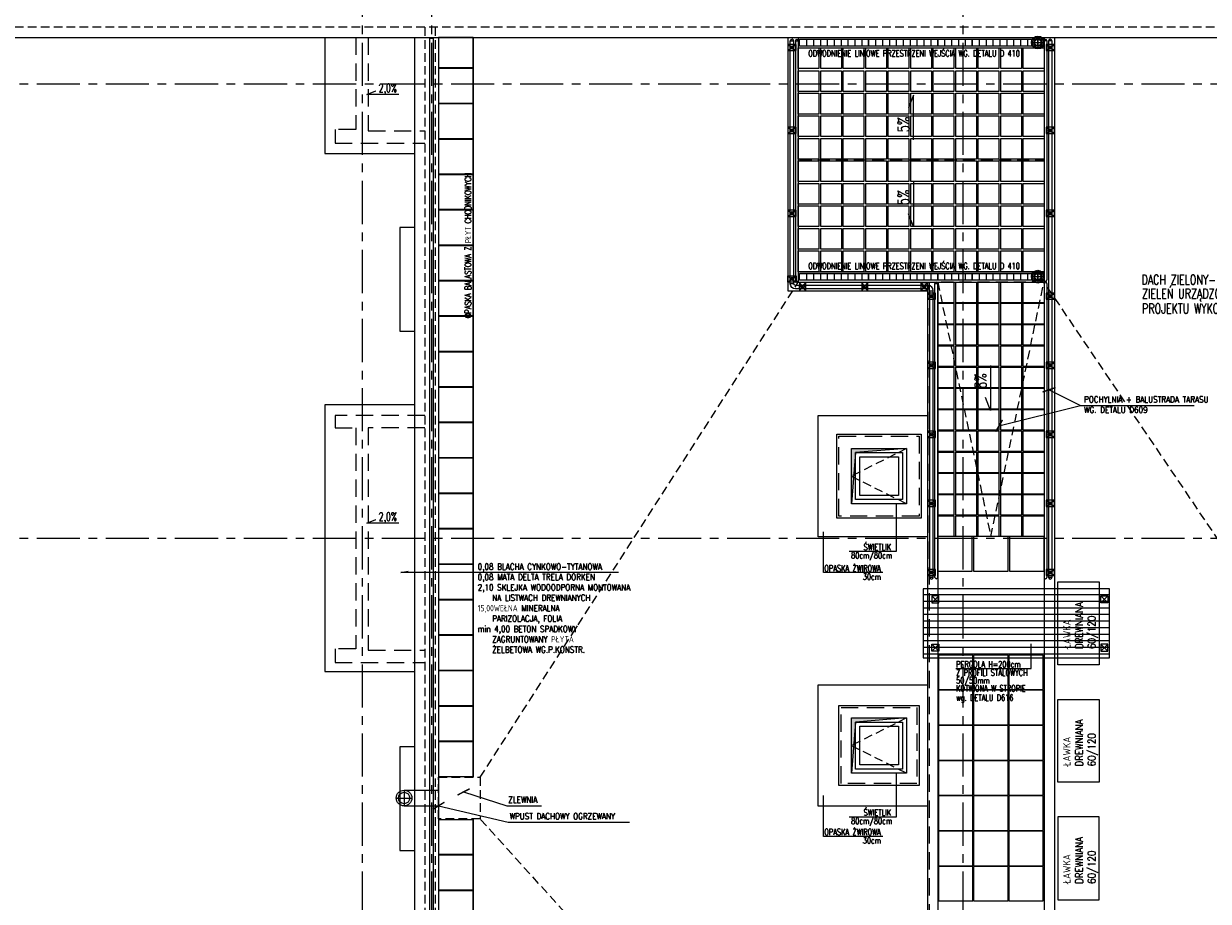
# Model space of a CAD drawing. Extents: x 41755 to 123924, y -112333 to 86187.
# Tile 42 of 256: x 109090 to 110806, y -98521 to -97251. Entities that reach past the tile are written whole.
import ezdxf
from ezdxf.enums import TextEntityAlignment as Align

# ---------------------------------------------------------------- set-up
doc = ezdxf.new("R2010")
doc.units = 0
doc.header["$LTSCALE"] = 50
doc.linetypes.add('CENTER', pattern=[2, 1.25, -0.25, 0.25, -0.25])
doc.linetypes.add('DASHED', pattern=[0.75, 0.5, -0.25])
doc.layers.get('0').update_dxf_attribs({"color": 101, "linetype": 'CONTINUOUS'})
for name, color, linetype in [('Ele-balustrada', 8, 'CONTINUOUS'), ('Ins-kan', 54, 'CONTINUOUS'), ('Ins-wod', 4, 'CONTINUOUS'), ('Okn---okna', 5, 'CONTINUOUS'), ('Opis-spadki', 61, 'CONTINUOUS'), ('Os-osie glowne', 1, 'CENTER'), ('Pos-ceramika', 14, 'CONTINUOUS'), ('Pzt-chodniki-hatch', 252, 'CONTINUOUS'), ('Sc-metal', 141, 'CONTINUOUS'), ('Sch-opis', 51, 'CONTINUOUS'), ('W-idok', 8, 'CONTINUOUS'), ('W-idok pod', 5, 'DASHED'), ('W-izol-w', 144, 'CONTINUOUS'), ('W-otwor-strop', 1, 'CONTINUOUS'), ('W-widok-spadki', 61, 'CONTINUOUS'), ('Wyp-meble', 155, 'CONTINUOUS')]:
    doc.layers.add(name, color=color, linetype=linetype)
doc.styles.add('ROMANS', font='romans', dxfattribs={"width": 0.85})
doc.dimstyles.new('CHMIELNA', dxfattribs={"dimscale": 3.5, "dimtxt": 4, "dimasz": 1.5, "dimexe": 3, "dimexo": 0, "dimgap": 1, "dimtad": 1, "dimdec": 1, "dimrnd": 0.5, "dimzin": 12, "dimdsep": 46, "dimtxsty": 'ROMANS', "dimblk": 'DIMTICK', "dimcen": 0.09, "dimse1": 1, "dimse2": 1, "dimclrd": 143, "dimclrt": 53, "dimadec": 0, "dimazin": 0, "dimtfac": 1, "dimtdec": 1, "dimtix": 1, "dimtmove": 2, "dimatfit": 2, "dimldrblk": 'ARCHTICK', "dimfxl": 0, "dimtolj": 1, "dimtzin": 0, "dimarcsym": 0})

# ---------------------------------------------------------------- blocks, each defined once
blk = doc.blocks.new('DIMTICK')
for p, q in [((-1, 0), (1, 0)), ((0, 1), (0, -1))]:
    blk.add_line(p, q)
at = {"const_width": 0.141}
blk.add_lwpolyline([(0.71, 0.71), (-0.71, -0.71)], dxfattribs=at)
blk = doc.blocks.new('SPADKI')
at = {"ltscale": 25}
blk.add_lwpolyline([(0, 0), (0, -70), (-8, -50), (-8, -50)], dxfattribs=at)
at = {"ltscale": 25, "style": 'ROMANS', "width": 0.7}
blk.add_attdef('SP%', text='', height=18, rotation=90, dxfattribs=at).set_placement((-4.9, -24), align=Align.CENTER)
blk = doc.blocks.new('_sfkhmgkjm')
for points in [[(-3.5, 0), (-3.5, -0.5)], [(-3.5, 0), (3.5, 0), (3.5, 0)], [(3.5, 0), (3.5, -0.5)]]:
    blk.add_lwpolyline(points)
blk.add_lwpolyline([(3.5, -0.5, -0.284735), (-3.5, -0.5, -7)], format="xyb")
blk = doc.blocks.new('odwodnienie-liniowe2_mb')
at = {"ltscale": 25}
for p, q in [((0, 7.5), (100, 7.5)), ((10, 5), (10, -5)), ((20, 5), (20, -5)), ((30, 5), (30, -5)), ((40, 5), (40, -5)), ((50, 5), (50, -5)), ((60, 5), (60, -5)), ((70, 5), (70, -5)), ((80, 5), (80, -5)), ((90, 5), (90, -5)), ((0, -7.5), (100, -7.5))]:
    blk.add_line(p, q, dxfattribs=at)
blk.add_lwpolyline([(0, 5), (100, 5), (100, -5), (0, -5)], close=True, dxfattribs=at)
blk = doc.blocks.new('_kdjkgjksjhgkfhh')
for p, q in [((-11.2, 0), (11.2, 0)), ((0, 11.2), (0, -11.2))]:
    blk.add_line(p, q)
for radius in [11.3, 8.25]:
    blk.add_circle((0, 0), radius)
blk = doc.blocks.new('_VKJXKDFJKJFHKJGFJHKVCJKHGHJ')
at = {"layer": 'Ins-wod'}
for p, q in [((-7.9, 0), (7.9, 0)), ((0, 7.9), (0, -7.9)), ((0, -5.9), (0, 6)), ((0, 6), (0, -5.9))]:
    blk.add_line(p, q, dxfattribs=at)
for radius in [9.24, 8.12, 5.95, 5.25, 4.55]:
    blk.add_circle((0, 0), radius, dxfattribs=at)

msp = doc.modelspace()

# ---------------------------------------------------------------- hatches: boundary and pattern name
at = {"layer": 'W-idok'}
h = msp.add_hatch(dxfattribs=at)
h.set_pattern_fill('ANSI31', color=256, scale=3, angle=135, style=0)
h.set_pattern_definition([(180, (54723.419, 1192.236), (-4e-15, -9.525), [])])
h.paths.add_polyline_path([(110402.966, -98119.066), (110392.966, -98119.066), (110392.966, -98169.066), (110402.966, -98169.066)])
h.paths.add_polyline_path([(110402.966, -98069.066), (110392.966, -98069.066), (110392.966, -98119.066), (110402.966, -98119.066)])
h.paths.add_polyline_path([(110417.966, -98069.066), (110402.966, -98069.066), (110402.966, -98119.066), (110417.966, -98119.066)])
h.paths.add_polyline_path([(110417.966, -98119.066), (110402.966, -98119.066), (110402.966, -98169.066), (110417.966, -98169.066)])
h.paths.add_polyline_path([(110450.966, -98119.066), (110417.966, -98119.066), (110417.966, -98169.066), (110450.966, -98169.066)])
h.paths.add_polyline_path([(110450.966, -98069.066), (110417.966, -98069.066), (110417.966, -98119.066), (110450.966, -98119.066)])
h.paths.add_polyline_path([(110567.966, -98069.066), (110450.966, -98069.066), (110450.966, -98119.066), (110567.966, -98119.066)])
h.paths.add_polyline_path([(110567.966, -98119.066), (110450.966, -98119.066), (110450.966, -98169.066), (110567.966, -98169.066)])
h.paths.add_polyline_path([(110582.966, -98119.066), (110567.966, -98119.066), (110567.966, -98169.066), (110582.966, -98169.066)])
h.paths.add_polyline_path([(110582.966, -98069.066), (110567.966, -98069.066), (110567.966, -98119.066), (110582.966, -98119.066)])
h.paths.add_polyline_path([(110592.966, -98069.066), (110582.966, -98069.066), (110582.966, -98119.066), (110592.966, -98119.066)])
h.paths.add_polyline_path([(110592.966, -98119.066), (110582.966, -98119.066), (110582.966, -98169.066), (110592.966, -98169.066)])
h.paths.add_polyline_path([(110652.966, -98069.066), (110592.966, -98069.066), (110592.966, -98119.066), (110652.966, -98119.066)])
h.paths.add_polyline_path([(110652.966, -98119.066), (110592.966, -98119.066), (110592.966, -98169.066), (110652.966, -98169.066)])
h.paths.add_polyline_path([(110662.966, -98119.066), (110652.966, -98119.066), (110652.966, -98169.066), (110662.966, -98169.066)])
h.paths.add_polyline_path([(110662.966, -98069.066), (110652.966, -98069.066), (110652.966, -98119.066), (110662.966, -98119.066)])
h.paths.add_polyline_path([(110597.886, -98158.676), (110597.886, -98079.836), (110655.743, -98079.836), (110655.743, -98158.676)], flags=9)
at = {"layer": 'W-otwor-strop', "linetype": 'Continuous', "ltscale": 0.5}
h = msp.add_hatch(color=256, dxfattribs=at)
h.paths.add_polyline_path([(110295.466, -97871.824), (110369.466, -97865.824), (110289.466, -97865.824), (110289.466, -97889.487), (110293.554, -97895.399)])
h.paths.add_polyline_path([(110293.554, -97895.399), (110289.466, -97889.487), (110289.466, -97945.824)])
msp.add_hatch(color=256, dxfattribs=at).paths.add_polyline_path([(110294.966, -98261.824), (110368.966, -98255.824), (110288.966, -98255.824), (110288.966, -98335.824)])

# ---------------------------------------------------------------- linework, layer by layer
at = {"layer": 'Ele-balustrada'}
for p, q in [((110200.466, -97275.824), (110205.466, -97275.824)), ((110207.966, -97275.824), (110211.966, -97275.824)), ((110571.966, -97275.824), (110567.966, -97275.824)), ((110579.466, -97275.824), (110574.466, -97275.824)), ((110196.966, -97289.824), (110208.966, -97280.824)), ((110196.966, -97280.824), (110208.966, -97289.824)), ((110196.966, -97289.824), (110208.966, -97280.824)), ((110196.966, -97280.824), (110208.966, -97289.824)), ((110570.966, -97289.824), (110582.966, -97280.824)), ((110570.966, -97280.824), (110582.966, -97289.824)), ((110196.966, -97409.824), (110208.966, -97400.824)), ((110196.966, -97400.824), (110208.966, -97409.824)), ((110196.966, -97409.824), (110208.966, -97400.824)), ((110196.966, -97400.824), (110208.966, -97409.824)), ((110570.966, -97409.824), (110582.966, -97400.824)), ((110570.966, -97400.824), (110582.966, -97409.824)), ((110570.966, -97409.824), (110582.966, -97400.824)), ((110570.966, -97400.824), (110582.966, -97409.824)), ((110196.966, -97529.824), (110208.966, -97520.824)), ((110196.966, -97520.824), (110208.966, -97529.824)), ((110196.966, -97529.824), (110208.966, -97520.824)), ((110196.966, -97520.824), (110208.966, -97529.824)), ((110570.966, -97529.824), (110582.966, -97520.824)), ((110570.966, -97520.824), (110582.966, -97529.824)), ((110570.966, -97529.824), (110582.966, -97520.824)), ((110570.966, -97520.824), (110582.966, -97529.824)), ((110196.966, -97615.824), (110208.966, -97624.824)), ((110196.966, -97624.824), (110208.966, -97615.824)), ((110205.466, -97627.324), (110200.466, -97627.324)), ((110213.466, -97629.824), (110213.466, -97634.824)), ((110222.966, -97637.324), (110213.966, -97625.324)), ((110213.966, -97637.324), (110222.966, -97625.324)), ((110312.966, -97637.324), (110303.966, -97625.324)), ((110303.966, -97637.324), (110312.966, -97625.324)), ((110389.967, -97637.324), (110398.967, -97625.324)), ((110398.967, -97637.324), (110389.967, -97625.324)), ((110399.966, -97634.824), (110399.966, -97629.824)), ((110402.466, -97637.324), (110407.466, -97637.324)), ((110409.966, -97626.847), (110413.966, -97626.847)), ((110398.967, -97649.824), (110410.967, -97640.824)), ((110398.967, -97640.824), (110410.967, -97649.824)), ((110570.966, -97649.824), (110582.966, -97640.824)), ((110570.966, -97640.824), (110582.966, -97649.824)), ((110398.967, -97749.824), (110410.967, -97740.824)), ((110398.967, -97740.824), (110410.967, -97749.824)), ((110570.966, -97749.824), (110582.966, -97740.824)), ((110570.966, -97740.824), (110582.966, -97749.824)), ((110398.967, -97849.824), (110410.967, -97840.824)), ((110398.967, -97840.824), (110410.967, -97849.824)), ((110570.966, -97849.824), (110582.966, -97840.824)), ((110570.966, -97840.824), (110582.966, -97849.824)), ((110398.967, -97949.824), (110410.967, -97940.824)), ((110398.967, -97940.824), (110410.967, -97949.824)), ((110570.966, -97949.824), (110582.966, -97940.824)), ((110570.966, -97940.824), (110582.966, -97949.824)), ((110398.967, -98049.824), (110410.967, -98040.824)), ((110398.967, -98040.824), (110410.967, -98049.824)), ((110570.966, -98049.824), (110582.966, -98040.824)), ((110570.966, -98040.824), (110582.966, -98049.824)), ((110407.466, -98052.324), (110402.466, -98052.324)), ((110579.466, -98052.324), (110574.466, -98052.324))]:
    msp.add_line(p, q, dxfattribs=at)
for points in [[(109678.466, -99941.816), (109678.466, -97271.832)], [(109683.466, -99941.816), (109683.466, -97271.832)], [(110207.966, -97275.824), (110207.966, -97622.824)], [(110211.966, -97275.824), (110211.966, -97622.824)], [(110567.966, -97275.824), (110567.966, -97621.824)], [(110571.966, -97275.824), (110571.966, -97621.824)], [(110574.466, -97275.824), (110574.466, -98052.324)], [(110579.466, -97275.824), (110579.466, -98052.324)], [(110409.966, -98052.347), (110409.966, -97626.847)], [(110413.966, -98052.347), (110413.966, -97626.847)], [(110567.966, -97626.824), (110567.966, -98052.324)], [(110571.966, -97626.824), (110571.966, -98052.324)]]:
    msp.add_lwpolyline(points, dxfattribs=at)
for points in [[(110402.466, -98052.324), (110402.466, -97637.324, 0.41421356), (110399.966, -97634.824), (110207.966, -97634.824, -0.41421356), (110200.466, -97627.324), (110200.466, -97275.824)], [(110407.466, -98052.324), (110407.466, -97637.324, 0.41421356), (110399.966, -97629.824), (110207.966, -97629.824, -0.41421356), (110205.466, -97627.324), (110205.466, -97275.824)]]:
    msp.add_lwpolyline(points, format="xyb", dxfattribs=at)
for points in [[(110196.966, -97289.824), (110208.966, -97289.824), (110208.966, -97280.824), (110196.966, -97280.824)], [(110196.966, -97289.824), (110208.966, -97289.824), (110208.966, -97280.824), (110196.966, -97280.824)], [(110570.966, -97289.824), (110582.966, -97289.824), (110582.966, -97280.824), (110570.966, -97280.824)], [(110196.966, -97409.824), (110208.966, -97409.824), (110208.966, -97400.824), (110196.966, -97400.824)], [(110196.966, -97409.824), (110208.966, -97409.824), (110208.966, -97400.824), (110196.966, -97400.824)], [(110570.966, -97409.824), (110582.966, -97409.824), (110582.966, -97400.824), (110570.966, -97400.824)], [(110570.966, -97409.824), (110582.966, -97409.824), (110582.966, -97400.824), (110570.966, -97400.824)], [(110196.966, -97529.824), (110208.966, -97529.824), (110208.966, -97520.824), (110196.966, -97520.824)], [(110196.966, -97529.824), (110208.966, -97529.824), (110208.966, -97520.824), (110196.966, -97520.824)], [(110570.966, -97529.824), (110582.966, -97529.824), (110582.966, -97520.824), (110570.966, -97520.824)], [(110570.966, -97529.824), (110582.966, -97529.824), (110582.966, -97520.824), (110570.966, -97520.824)], [(110196.966, -97615.824), (110208.966, -97615.824), (110208.966, -97624.824), (110196.966, -97624.824)], [(110222.966, -97637.324), (110222.966, -97625.324), (110213.966, -97625.324), (110213.966, -97637.324)], [(110312.966, -97637.324), (110312.966, -97625.324), (110303.966, -97625.324), (110303.966, -97637.324)], [(110389.967, -97637.324), (110389.967, -97625.324), (110398.967, -97625.324), (110398.967, -97637.324)], [(110398.967, -97649.824), (110410.967, -97649.824), (110410.967, -97640.824), (110398.967, -97640.824)], [(110570.966, -97649.824), (110582.966, -97649.824), (110582.966, -97640.824), (110570.966, -97640.824)], [(110398.967, -97749.824), (110410.967, -97749.824), (110410.967, -97740.824), (110398.967, -97740.824)], [(110570.966, -97749.824), (110582.966, -97749.824), (110582.966, -97740.824), (110570.966, -97740.824)], [(110398.967, -97849.824), (110410.967, -97849.824), (110410.967, -97840.824), (110398.967, -97840.824)], [(110570.966, -97849.824), (110582.966, -97849.824), (110582.966, -97840.824), (110570.966, -97840.824)], [(110398.967, -97949.824), (110410.967, -97949.824), (110410.967, -97940.824), (110398.967, -97940.824)], [(110570.966, -97949.824), (110582.966, -97949.824), (110582.966, -97940.824), (110570.966, -97940.824)], [(110398.967, -98049.824), (110410.967, -98049.824), (110410.967, -98040.824), (110398.967, -98040.824)], [(110570.966, -98049.824), (110582.966, -98049.824), (110582.966, -98040.824), (110570.966, -98040.824)]]:
    msp.add_lwpolyline(points, close=True, dxfattribs=at)
for centre in [(110202.966, -97285.324), (110202.966, -97285.324), (110576.966, -97285.324), (110202.966, -97405.324), (110202.966, -97405.324), (110576.966, -97405.324), (110576.966, -97405.324), (110202.966, -97525.324), (110202.966, -97525.324), (110576.966, -97525.324), (110576.966, -97525.324), (110202.966, -97620.324), (110218.466, -97631.324), (110308.466, -97631.324), (110394.467, -97631.324), (110404.967, -97645.324), (110576.966, -97645.324), (110404.967, -97745.324), (110576.966, -97745.324), (110404.967, -97845.324), (110576.966, -97845.324), (110404.967, -97945.324), (110576.966, -97945.324), (110404.967, -98045.324), (110576.966, -98045.324)]:
    msp.add_circle(centre, 2.5, dxfattribs=at)
for centre, radius, start, end in [((110202.966, -97275.824), 2.5, 0, 180), ((110209.966, -97275.824), 2, 0, 180), ((110569.966, -97275.824), 2, 0, 180), ((110576.966, -97275.824), 2.5, 0, 180), ((110209.966, -97622.824), 2, 180, 0), ((110569.966, -97621.824), 2, 180, 0), ((110411.966, -97626.847), 2, 0, 180), ((110569.966, -97626.824), 2, 0, 180), ((110404.966, -98052.324), 2.5, 180, 0), ((110411.966, -98052.347), 2, 180, 0), ((110569.966, -98052.324), 2, 180, 0), ((110576.966, -98052.324), 2.5, 180, 0)]:
    msp.add_arc(centre, radius, start, end, dxfattribs=at)
at = {"layer": 'Okn---okna'}
for points in [[(110288.966, -97865.824), (110368.966, -97865.824), (110368.966, -97945.824), (110288.966, -97945.824)], [(110294.966, -97871.824), (110362.966, -97871.824), (110362.966, -97939.824), (110294.966, -97939.824)], [(110300.966, -97877.824), (110356.966, -97877.824), (110356.966, -97933.824), (110300.966, -97933.824)], [(110288.966, -98255.824), (110368.966, -98255.824), (110368.966, -98335.824), (110288.966, -98335.824)], [(110294.966, -98261.824), (110362.966, -98261.824), (110362.966, -98329.824), (110294.966, -98329.824)], [(110300.966, -98267.824), (110356.966, -98267.824), (110356.966, -98323.824), (110300.966, -98323.824)]]:
    msp.add_lwpolyline(points, close=True, dxfattribs=at)
at = {"layer": 'Okn---okna', "linetype": 'DASHED', "ltscale": 0.5}
for points in [[(110368.966, -97865.824), (110288.966, -97905.824), (110368.966, -97945.824)], [(110368.966, -98255.824), (110288.966, -98295.824), (110368.966, -98335.824)]]:
    msp.add_lwpolyline(points, dxfattribs=at)
at = {"layer": 'Os-osie glowne'}
for points in [[(109580.966, -102040.824), (109580.966, -96063.824)], [(109680.966, -102040.824), (109680.966, -96063.824)], [(110450.966, -102040.824), (110450.966, -96063.824)], [(99508.966, -97337.824), (111775.966, -97337.824)], [(99508.966, -97995.824), (111775.966, -97995.824)]]:
    msp.add_lwpolyline(points, dxfattribs=at)
at = {"layer": 'Pos-ceramika'}
for points in [[(110211.966, -97285.824), (110241.966, -97285.824), (110241.966, -97315.824), (110211.966, -97315.824)], [(110244.566, -97285.824), (110274.566, -97285.824), (110274.566, -97315.824), (110244.566, -97315.824)], [(110277.166, -97285.824), (110307.166, -97285.824), (110307.166, -97315.824), (110277.166, -97315.824)], [(110309.766, -97285.824), (110339.766, -97285.824), (110339.766, -97315.824), (110309.766, -97315.824)], [(110342.366, -97285.824), (110372.366, -97285.824), (110372.366, -97315.824), (110342.366, -97315.824)], [(110374.966, -97285.824), (110404.966, -97285.824), (110404.966, -97315.824), (110374.966, -97315.824)], [(110407.566, -97285.824), (110437.566, -97285.824), (110437.566, -97315.824), (110407.566, -97315.824)], [(110440.166, -97285.824), (110470.166, -97285.824), (110470.166, -97315.824), (110440.166, -97315.824)], [(110472.766, -97285.824), (110502.766, -97285.824), (110502.766, -97315.824), (110472.766, -97315.824)], [(110505.366, -97285.824), (110535.366, -97285.824), (110535.366, -97315.824), (110505.366, -97315.824)], [(110537.966, -97285.824), (110567.966, -97285.824), (110567.966, -97315.824), (110537.966, -97315.824)], [(110211.966, -97319.024), (110241.966, -97319.024), (110241.966, -97349.024), (110211.966, -97349.024)], [(110244.566, -97319.024), (110274.566, -97319.024), (110274.566, -97349.024), (110244.566, -97349.024)], [(110277.166, -97319.024), (110307.166, -97319.024), (110307.166, -97349.024), (110277.166, -97349.024)], [(110309.766, -97319.024), (110339.766, -97319.024), (110339.766, -97349.024), (110309.766, -97349.024)], [(110342.366, -97319.024), (110372.366, -97319.024), (110372.366, -97349.024), (110342.366, -97349.024)], [(110374.966, -97319.024), (110404.966, -97319.024), (110404.966, -97349.024), (110374.966, -97349.024)], [(110407.566, -97319.024), (110437.566, -97319.024), (110437.566, -97349.024), (110407.566, -97349.024)], [(110440.166, -97319.024), (110470.166, -97319.024), (110470.166, -97349.024), (110440.166, -97349.024)], [(110472.766, -97319.024), (110502.766, -97319.024), (110502.766, -97349.024), (110472.766, -97349.024)], [(110505.366, -97319.024), (110535.366, -97319.024), (110535.366, -97349.024), (110505.366, -97349.024)], [(110537.966, -97319.024), (110567.966, -97319.024), (110567.966, -97349.024), (110537.966, -97349.024)], [(110211.966, -97351.624), (110241.966, -97351.624), (110241.966, -97381.624), (110211.966, -97381.624)], [(110244.566, -97351.624), (110274.566, -97351.624), (110274.566, -97381.624), (110244.566, -97381.624)], [(110277.166, -97351.624), (110307.166, -97351.624), (110307.166, -97381.624), (110277.166, -97381.624)], [(110309.766, -97351.624), (110339.766, -97351.624), (110339.766, -97381.624), (110309.766, -97381.624)], [(110342.366, -97351.624), (110372.366, -97351.624), (110372.366, -97381.624), (110342.366, -97381.624)], [(110374.966, -97351.624), (110404.966, -97351.624), (110404.966, -97381.624), (110374.966, -97381.624)], [(110407.566, -97351.624), (110437.566, -97351.624), (110437.566, -97381.624), (110407.566, -97381.624)], [(110440.166, -97351.624), (110470.166, -97351.624), (110470.166, -97381.624), (110440.166, -97381.624)], [(110472.766, -97351.624), (110502.766, -97351.624), (110502.766, -97381.624), (110472.766, -97381.624)], [(110505.366, -97351.624), (110535.366, -97351.624), (110535.366, -97381.624), (110505.366, -97381.624)], [(110537.966, -97351.624), (110567.966, -97351.624), (110567.966, -97381.624), (110537.966, -97381.624)], [(110211.966, -97384.224), (110241.966, -97384.224), (110241.966, -97414.224), (110211.966, -97414.224)], [(110244.566, -97384.224), (110274.566, -97384.224), (110274.566, -97414.224), (110244.566, -97414.224)], [(110277.166, -97384.224), (110307.166, -97384.224), (110307.166, -97414.224), (110277.166, -97414.224)], [(110309.766, -97384.224), (110339.766, -97384.224), (110339.766, -97414.224), (110309.766, -97414.224)], [(110342.366, -97384.224), (110372.366, -97384.224), (110372.366, -97414.224), (110342.366, -97414.224)], [(110374.966, -97384.224), (110404.966, -97384.224), (110404.966, -97414.224), (110374.966, -97414.224)], [(110407.566, -97384.224), (110437.566, -97384.224), (110437.566, -97414.224), (110407.566, -97414.224)], [(110440.166, -97384.224), (110470.166, -97384.224), (110470.166, -97414.224), (110440.166, -97414.224)], [(110472.766, -97384.224), (110502.766, -97384.224), (110502.766, -97414.224), (110472.766, -97414.224)], [(110505.366, -97384.224), (110535.366, -97384.224), (110535.366, -97414.224), (110505.366, -97414.224)], [(110537.966, -97384.224), (110567.966, -97384.224), (110567.966, -97414.224), (110537.966, -97414.224)], [(110211.966, -97416.824), (110241.966, -97416.824), (110241.966, -97446.824), (110211.966, -97446.824)], [(110244.566, -97416.824), (110274.566, -97416.824), (110274.566, -97446.824), (110244.566, -97446.824)], [(110277.166, -97416.824), (110307.166, -97416.824), (110307.166, -97446.824), (110277.166, -97446.824)], [(110309.766, -97416.824), (110339.766, -97416.824), (110339.766, -97446.824), (110309.766, -97446.824)], [(110342.366, -97416.824), (110372.366, -97416.824), (110372.366, -97446.824), (110342.366, -97446.824)], [(110374.966, -97416.824), (110404.966, -97416.824), (110404.966, -97446.824), (110374.966, -97446.824)], [(110407.566, -97416.824), (110437.566, -97416.824), (110437.566, -97446.824), (110407.566, -97446.824)], [(110440.166, -97416.824), (110470.166, -97416.824), (110470.166, -97446.824), (110440.166, -97446.824)], [(110472.766, -97416.824), (110502.766, -97416.824), (110502.766, -97446.824), (110472.766, -97446.824)], [(110505.366, -97416.824), (110535.366, -97416.824), (110535.366, -97446.824), (110505.366, -97446.824)], [(110537.966, -97416.824), (110567.966, -97416.824), (110567.966, -97446.824), (110537.966, -97446.824)], [(110211.966, -97449.424), (110241.966, -97449.424), (110241.966, -97479.424), (110211.966, -97479.424)], [(110244.566, -97449.424), (110274.566, -97449.424), (110274.566, -97479.424), (110244.566, -97479.424)], [(110277.166, -97449.424), (110307.166, -97449.424), (110307.166, -97479.424), (110277.166, -97479.424)], [(110309.766, -97449.424), (110339.766, -97449.424), (110339.766, -97479.424), (110309.766, -97479.424)], [(110342.366, -97449.424), (110372.366, -97449.424), (110372.366, -97479.424), (110342.366, -97479.424)], [(110374.966, -97449.424), (110404.966, -97449.424), (110404.966, -97479.424), (110374.966, -97479.424)], [(110407.566, -97449.424), (110437.566, -97449.424), (110437.566, -97479.424), (110407.566, -97479.424)], [(110440.166, -97449.424), (110470.166, -97449.424), (110470.166, -97479.424), (110440.166, -97479.424)], [(110472.766, -97449.424), (110502.766, -97449.424), (110502.766, -97479.424), (110472.766, -97479.424)], [(110505.366, -97449.424), (110535.366, -97449.424), (110535.366, -97479.424), (110505.366, -97479.424)], [(110537.966, -97449.424), (110567.966, -97449.424), (110567.966, -97479.424), (110537.966, -97479.424)], [(110211.966, -97482.024), (110241.966, -97482.024), (110241.966, -97512.024), (110211.966, -97512.024)], [(110244.566, -97482.024), (110274.566, -97482.024), (110274.566, -97512.024), (110244.566, -97512.024)], [(110277.166, -97482.024), (110307.166, -97482.024), (110307.166, -97512.024), (110277.166, -97512.024)], [(110309.766, -97482.024), (110339.766, -97482.024), (110339.766, -97512.024), (110309.766, -97512.024)], [(110342.366, -97482.024), (110372.366, -97482.024), (110372.366, -97512.024), (110342.366, -97512.024)], [(110374.966, -97482.024), (110404.966, -97482.024), (110404.966, -97512.024), (110374.966, -97512.024)], [(110407.566, -97482.024), (110437.566, -97482.024), (110437.566, -97512.024), (110407.566, -97512.024)], [(110440.166, -97482.024), (110470.166, -97482.024), (110470.166, -97512.024), (110440.166, -97512.024)], [(110472.766, -97482.024), (110502.766, -97482.024), (110502.766, -97512.024), (110472.766, -97512.024)], [(110505.366, -97482.024), (110535.366, -97482.024), (110535.366, -97512.024), (110505.366, -97512.024)], [(110537.966, -97482.024), (110567.966, -97482.024), (110567.966, -97512.024), (110537.966, -97512.024)], [(110211.966, -97514.624), (110241.966, -97514.624), (110241.966, -97544.624), (110211.966, -97544.624)], [(110244.566, -97514.624), (110274.566, -97514.624), (110274.566, -97544.624), (110244.566, -97544.624)], [(110277.166, -97514.624), (110307.166, -97514.624), (110307.166, -97544.624), (110277.166, -97544.624)], [(110309.766, -97514.624), (110339.766, -97514.624), (110339.766, -97544.624), (110309.766, -97544.624)], [(110342.366, -97514.624), (110372.366, -97514.624), (110372.366, -97544.624), (110342.366, -97544.624)], [(110374.966, -97514.624), (110404.966, -97514.624), (110404.966, -97544.624), (110374.966, -97544.624)], [(110407.566, -97514.624), (110437.566, -97514.624), (110437.566, -97544.624), (110407.566, -97544.624)], [(110440.166, -97514.624), (110470.166, -97514.624), (110470.166, -97544.624), (110440.166, -97544.624)], [(110472.766, -97514.624), (110502.766, -97514.624), (110502.766, -97544.624), (110472.766, -97544.624)], [(110505.366, -97514.624), (110535.366, -97514.624), (110535.366, -97544.624), (110505.366, -97544.624)], [(110537.966, -97514.624), (110567.966, -97514.624), (110567.966, -97544.624), (110537.966, -97544.624)], [(110211.966, -97547.224), (110241.966, -97547.224), (110241.966, -97577.224), (110211.966, -97577.224)], [(110244.566, -97547.224), (110274.566, -97547.224), (110274.566, -97577.224), (110244.566, -97577.224)], [(110277.166, -97547.224), (110307.166, -97547.224), (110307.166, -97577.224), (110277.166, -97577.224)], [(110309.766, -97547.224), (110339.766, -97547.224), (110339.766, -97577.224), (110309.766, -97577.224)], [(110342.366, -97547.224), (110372.366, -97547.224), (110372.366, -97577.224), (110342.366, -97577.224)], [(110374.966, -97547.224), (110404.966, -97547.224), (110404.966, -97577.224), (110374.966, -97577.224)], [(110407.566, -97547.224), (110437.566, -97547.224), (110437.566, -97577.224), (110407.566, -97577.224)], [(110440.166, -97547.224), (110470.166, -97547.224), (110470.166, -97577.224), (110440.166, -97577.224)], [(110472.766, -97547.224), (110502.766, -97547.224), (110502.766, -97577.224), (110472.766, -97577.224)], [(110505.366, -97547.224), (110535.366, -97547.224), (110535.366, -97577.224), (110505.366, -97577.224)], [(110537.966, -97547.224), (110567.966, -97547.224), (110567.966, -97577.224), (110537.966, -97577.224)], [(110211.966, -97579.824), (110241.966, -97579.824), (110241.966, -97609.824), (110211.966, -97609.824)], [(110244.566, -97579.824), (110274.566, -97579.824), (110274.566, -97609.824), (110244.566, -97609.824)], [(110277.166, -97579.824), (110307.166, -97579.824), (110307.166, -97609.824), (110277.166, -97609.824)], [(110309.766, -97579.824), (110339.766, -97579.824), (110339.766, -97609.824), (110309.766, -97609.824)], [(110342.366, -97579.824), (110372.366, -97579.824), (110372.366, -97609.824), (110342.366, -97609.824)], [(110374.966, -97579.824), (110404.966, -97579.824), (110404.966, -97609.824), (110374.966, -97609.824)], [(110407.566, -97579.824), (110437.566, -97579.824), (110437.566, -97609.824), (110407.566, -97609.824)], [(110440.166, -97579.824), (110470.166, -97579.824), (110470.166, -97609.824), (110440.166, -97609.824)], [(110472.766, -97579.824), (110502.766, -97579.824), (110502.766, -97609.824), (110472.766, -97609.824)], [(110505.366, -97579.824), (110535.366, -97579.824), (110535.366, -97609.824), (110505.366, -97609.824)], [(110537.966, -97579.824), (110567.966, -97579.824), (110567.966, -97609.824), (110537.966, -97609.824)], [(110413.966, -97624.824), (110437.566, -97624.824), (110437.566, -97654.824), (110413.966, -97654.824)], [(110440.166, -97624.824), (110470.166, -97624.824), (110470.166, -97654.824), (110440.166, -97654.824)], [(110472.766, -97624.824), (110502.766, -97624.824), (110502.766, -97654.824), (110472.766, -97654.824)], [(110505.366, -97624.824), (110535.366, -97624.824), (110535.366, -97654.824), (110505.366, -97654.824)], [(110537.966, -97624.824), (110567.966, -97624.824), (110567.966, -97654.824), (110537.966, -97654.824)], [(110413.966, -97655.594), (110437.566, -97655.594), (110437.566, -97685.594), (110413.966, -97685.594)], [(110440.166, -97655.594), (110470.166, -97655.594), (110470.166, -97685.594), (110440.166, -97685.594)], [(110472.766, -97655.594), (110502.766, -97655.594), (110502.766, -97685.594), (110472.766, -97685.594)], [(110505.366, -97655.594), (110535.366, -97655.594), (110535.366, -97685.594), (110505.366, -97685.594)], [(110537.966, -97655.594), (110567.966, -97655.594), (110567.966, -97685.594), (110537.966, -97685.594)], [(110413.966, -97686.364), (110437.566, -97686.364), (110437.566, -97716.364), (110413.966, -97716.364)], [(110440.166, -97686.364), (110470.166, -97686.364), (110470.166, -97716.364), (110440.166, -97716.364)], [(110472.766, -97686.364), (110502.766, -97686.364), (110502.766, -97716.364), (110472.766, -97716.364)], [(110505.366, -97686.364), (110535.366, -97686.364), (110535.366, -97716.364), (110505.366, -97716.364)], [(110537.966, -97686.364), (110567.966, -97686.364), (110567.966, -97716.364), (110537.966, -97716.364)], [(110413.966, -97717.134), (110437.566, -97717.134), (110437.566, -97747.134), (110413.966, -97747.134)], [(110440.166, -97717.134), (110470.166, -97717.134), (110470.166, -97747.134), (110440.166, -97747.134)], [(110472.766, -97717.134), (110502.766, -97717.134), (110502.766, -97747.134), (110472.766, -97747.134)], [(110505.366, -97717.134), (110535.366, -97717.134), (110535.366, -97747.134), (110505.366, -97747.134)], [(110537.966, -97717.134), (110567.966, -97717.134), (110567.966, -97747.134), (110537.966, -97747.134)], [(110413.966, -97747.904), (110437.566, -97747.904), (110437.566, -97777.904), (110413.966, -97777.904)], [(110440.166, -97747.904), (110470.166, -97747.904), (110470.166, -97777.904), (110440.166, -97777.904)], [(110472.766, -97747.904), (110502.766, -97747.904), (110502.766, -97777.904), (110472.766, -97777.904)], [(110505.366, -97747.904), (110535.366, -97747.904), (110535.366, -97777.904), (110505.366, -97777.904)], [(110537.966, -97747.904), (110567.966, -97747.904), (110567.966, -97777.904), (110537.966, -97777.904)], [(110413.966, -97778.674), (110437.566, -97778.674), (110437.566, -97808.674), (110413.966, -97808.674)], [(110440.166, -97778.674), (110470.166, -97778.674), (110470.166, -97808.674), (110440.166, -97808.674)], [(110472.766, -97778.674), (110502.766, -97778.674), (110502.766, -97808.674), (110472.766, -97808.674)], [(110505.366, -97778.674), (110535.366, -97778.674), (110535.366, -97808.674), (110505.366, -97808.674)], [(110537.966, -97778.674), (110567.966, -97778.674), (110567.966, -97808.674), (110537.966, -97808.674)], [(110413.966, -97809.444), (110437.566, -97809.444), (110437.566, -97839.444), (110413.966, -97839.444)], [(110440.166, -97809.444), (110470.166, -97809.444), (110470.166, -97839.444), (110440.166, -97839.444)], [(110472.766, -97809.444), (110502.766, -97809.444), (110502.766, -97839.444), (110472.766, -97839.444)], [(110505.366, -97809.444), (110535.366, -97809.444), (110535.366, -97839.444), (110505.366, -97839.444)], [(110537.966, -97809.444), (110567.966, -97809.444), (110567.966, -97839.444), (110537.966, -97839.444)], [(110240.966, -97817.824), (110398.967, -97817.824), (110398.967, -97993.824), (110240.966, -97993.824)], [(110413.966, -97840.214), (110437.566, -97840.214), (110437.566, -97870.214), (110413.966, -97870.214)], [(110440.166, -97840.214), (110470.166, -97840.214), (110470.166, -97870.214), (110440.166, -97870.214)], [(110472.766, -97840.214), (110502.766, -97840.214), (110502.766, -97870.214), (110472.766, -97870.214)], [(110505.366, -97840.214), (110535.366, -97840.214), (110535.366, -97870.214), (110505.366, -97870.214)], [(110537.966, -97840.214), (110567.966, -97840.214), (110567.966, -97870.214), (110537.966, -97870.214)], [(110413.966, -97870.984), (110437.566, -97870.984), (110437.566, -97900.984), (110413.966, -97900.984)], [(110440.166, -97870.984), (110470.166, -97870.984), (110470.166, -97900.984), (110440.166, -97900.984)], [(110472.766, -97870.984), (110502.766, -97870.984), (110502.766, -97900.984), (110472.766, -97900.984)], [(110505.366, -97870.984), (110535.366, -97870.984), (110535.366, -97900.984), (110505.366, -97900.984)], [(110537.966, -97870.984), (110567.966, -97870.984), (110567.966, -97900.984), (110537.966, -97900.984)], [(110413.966, -97901.754), (110437.566, -97901.754), (110437.566, -97931.754), (110413.966, -97931.754)], [(110440.166, -97901.754), (110470.166, -97901.754), (110470.166, -97931.754), (110440.166, -97931.754)], [(110472.766, -97901.754), (110502.766, -97901.754), (110502.766, -97931.754), (110472.766, -97931.754)], [(110505.366, -97901.754), (110535.366, -97901.754), (110535.366, -97931.754), (110505.366, -97931.754)], [(110537.966, -97901.754), (110567.966, -97901.754), (110567.966, -97931.754), (110537.966, -97931.754)], [(110413.966, -97932.524), (110437.566, -97932.524), (110437.566, -97962.524), (110413.966, -97962.524)], [(110440.166, -97932.524), (110470.166, -97932.524), (110470.166, -97962.524), (110440.166, -97962.524)], [(110472.766, -97932.524), (110502.766, -97932.524), (110502.766, -97962.524), (110472.766, -97962.524)], [(110505.366, -97932.524), (110535.366, -97932.524), (110535.366, -97962.524), (110505.366, -97962.524)], [(110537.966, -97932.524), (110567.966, -97932.524), (110567.966, -97962.524), (110537.966, -97962.524)], [(110413.966, -97963.324), (110437.566, -97963.324), (110437.566, -97993.324), (110413.966, -97993.324)], [(110440.166, -97963.324), (110470.166, -97963.324), (110470.166, -97993.324), (110440.166, -97993.324)], [(110472.766, -97963.324), (110502.766, -97963.324), (110502.766, -97993.324), (110472.766, -97993.324)], [(110505.366, -97963.324), (110535.366, -97963.324), (110535.366, -97993.324), (110505.366, -97993.324)], [(110537.966, -97963.324), (110567.966, -97963.324), (110567.966, -97993.324), (110537.966, -97993.324)], [(110240.966, -98207.824), (110398.967, -98207.824), (110398.967, -98383.824), (110240.966, -98383.824)]]:
    msp.add_lwpolyline(points, close=True, dxfattribs=at)
at = {"layer": 'Pzt-chodniki-hatch'}
for points in [[(109690.966, -97270.824), (109690.966, -97314.314), (109740.966, -97314.314), (109740.966, -97270.824)], [(109690.966, -97315.624), (109690.966, -97365.624), (109740.966, -97365.624), (109740.966, -97315.624)], [(109690.966, -97366.934), (109690.966, -97416.934), (109740.966, -97416.934), (109740.966, -97366.934)], [(109690.966, -97418.244), (109690.966, -97468.244), (109740.966, -97468.244), (109740.966, -97418.244)], [(109690.966, -97469.554), (109690.966, -97519.554), (109740.966, -97519.554), (109740.966, -97469.554)], [(109690.966, -97520.864), (109690.966, -97570.864), (109740.966, -97570.864), (109740.966, -97520.864)], [(109690.966, -97572.174), (109690.966, -97622.174), (109740.966, -97622.174), (109740.966, -97572.174)], [(109690.966, -97623.484), (109690.966, -97673.484), (109740.966, -97673.484), (109740.966, -97623.484)], [(109690.966, -97674.794), (109690.966, -97724.794), (109740.966, -97724.794), (109740.966, -97674.794)], [(109690.966, -97726.104), (109690.966, -97776.104), (109740.966, -97776.104), (109740.966, -97726.104)], [(109690.966, -97777.414), (109690.966, -97827.414), (109740.966, -97827.414), (109740.966, -97777.414)], [(109690.966, -97828.724), (109690.966, -97878.724), (109740.966, -97878.724), (109740.966, -97828.724)], [(109690.966, -97880.034), (109690.966, -97930.034), (109740.966, -97930.034), (109740.966, -97880.034)], [(109690.966, -97931.344), (109690.966, -97981.344), (109740.966, -97981.344), (109740.966, -97931.344)], [(109690.966, -97982.654), (109690.966, -98032.654), (109740.966, -98032.654), (109740.966, -97982.654)], [(110413.966, -97993.324), (110413.966, -98043.324), (110463.966, -98043.324), (110463.966, -97993.324)], [(110465.966, -97993.324), (110465.966, -98043.324), (110515.966, -98043.324), (110515.966, -97993.324)], [(110517.966, -97993.324), (110517.966, -98043.324), (110567.966, -98043.324), (110567.966, -97993.324)], [(109690.966, -98033.964), (109690.966, -98083.964), (109740.966, -98083.964), (109740.966, -98033.964)], [(109690.966, -98085.274), (109690.966, -98135.274), (109740.966, -98135.274), (109740.966, -98085.274)], [(109690.966, -98136.584), (109690.966, -98186.584), (109740.966, -98186.584), (109740.966, -98136.584)], [(110414.967, -98164.824), (110414.967, -98214.824), (110464.967, -98214.824), (110464.967, -98164.824)], [(110465.967, -98164.824), (110465.967, -98214.824), (110515.967, -98214.824), (110515.967, -98164.824)], [(110516.967, -98164.824), (110516.967, -98214.824), (110566.967, -98214.824), (110566.967, -98164.824)], [(109690.966, -98187.894), (109690.966, -98237.894), (109740.966, -98237.894), (109740.966, -98187.894)], [(110414.967, -98215.824), (110414.967, -98265.824), (110464.967, -98265.824), (110464.967, -98215.824)], [(110465.967, -98215.824), (110465.967, -98265.824), (110515.967, -98265.824), (110515.967, -98215.824)], [(110516.967, -98215.824), (110516.967, -98265.824), (110566.967, -98265.824), (110566.967, -98215.824)], [(109690.966, -98239.204), (109690.966, -98289.204), (109740.966, -98289.204), (109740.966, -98239.204)], [(110414.967, -98266.824), (110414.967, -98316.824), (110464.967, -98316.824), (110464.967, -98266.824)], [(110465.967, -98266.824), (110465.967, -98316.824), (110515.967, -98316.824), (110515.967, -98266.824)], [(110516.967, -98266.824), (110516.967, -98316.824), (110566.967, -98316.824), (110566.967, -98266.824)], [(109690.966, -98290.514), (109690.966, -98340.514), (109740.966, -98340.514), (109740.966, -98290.514)], [(110414.967, -98317.824), (110414.967, -98367.824), (110464.967, -98367.824), (110464.967, -98317.824)], [(110465.967, -98317.824), (110465.967, -98367.824), (110515.967, -98367.824), (110515.967, -98317.824)], [(110516.967, -98317.824), (110516.967, -98367.824), (110566.967, -98367.824), (110566.967, -98317.824)], [(110414.967, -98368.824), (110414.967, -98418.824), (110464.967, -98418.824), (110464.967, -98368.824)], [(110465.967, -98368.824), (110465.967, -98418.824), (110515.967, -98418.824), (110515.967, -98368.824)], [(110516.967, -98368.824), (110516.967, -98418.824), (110566.967, -98418.824), (110566.967, -98368.824)], [(109690.966, -98403.304), (109690.966, -98453.304), (109740.966, -98453.304), (109740.966, -98403.304)], [(110414.967, -98419.824), (110414.967, -98469.824), (110464.967, -98469.824), (110464.967, -98419.824)], [(110465.967, -98419.824), (110465.967, -98469.824), (110515.967, -98469.824), (110515.967, -98419.824)], [(110516.967, -98419.824), (110516.967, -98469.824), (110566.967, -98469.824), (110566.967, -98419.824)], [(109690.966, -98454.644), (109690.966, -98504.644), (109740.966, -98504.644), (109740.966, -98454.644)], [(110414.967, -98470.824), (110414.967, -98520.824), (110464.967, -98520.824), (110464.967, -98470.824)], [(110465.967, -98470.824), (110465.967, -98520.824), (110515.967, -98520.824), (110515.967, -98470.824)], [(110516.967, -98470.824), (110516.967, -98520.824), (110566.967, -98520.824), (110566.967, -98470.824)], [(109690.966, -98505.984), (109690.966, -98555.984), (109740.966, -98555.984), (109740.966, -98505.984)]]:
    msp.add_lwpolyline(points, close=True, dxfattribs=at)
at = {"layer": 'Sc-metal'}
for points in [[(110405.466, -98079.066), (110405.466, -98089.066), (110415.466, -98089.066), (110415.466, -98079.066)], [(110660.466, -98079.066), (110660.466, -98089.066), (110650.466, -98089.066), (110650.466, -98079.066)], [(110405.466, -98159.066), (110405.466, -98149.066), (110415.466, -98149.066), (110415.466, -98159.066)], [(110660.466, -98159.066), (110660.466, -98149.066), (110650.466, -98149.066), (110650.466, -98159.066)]]:
    msp.add_lwpolyline(points, close=True, dxfattribs=at)
for points in [[(110405.466, -98079.066), (110415.466, -98089.066)], [(110415.466, -98079.066), (110405.466, -98089.066)], [(110660.466, -98079.066), (110650.466, -98089.066)], [(110650.466, -98079.066), (110660.466, -98089.066)], [(110405.466, -98159.066), (110415.466, -98149.066)], [(110415.466, -98159.066), (110405.466, -98149.066)], [(110660.466, -98159.066), (110650.466, -98149.066)], [(110650.466, -98159.066), (110660.466, -98149.066)]]:
    msp.add_lwpolyline(points, dxfattribs=at)
at = {"layer": 'Sch-opis'}
for points in [[(110285.67, -98014.641), (110354.407, -98014.641), (110354.407, -97945.824)], [(110248.508, -98045.513), (110248.508, -97986.329)], [(109636.514, -98045.135), (109646.752, -98043.215)], [(109951.566, -98045.135), (109636.514, -98045.135)], [(110334.297, -98045.513), (110248.508, -98045.513)], [(110440.436, -98184.446), (110549.408, -98184.446), (110549.408, -98148.804)], [(110285.67, -98398.983), (110354.407, -98398.983), (110354.407, -98335.824)], [(110248.508, -98427.359), (110248.508, -98368.176)], [(110334.297, -98427.359), (110248.508, -98427.359)]]:
    msp.add_lwpolyline(points, dxfattribs=at)
at = {"layer": 'W-idok', "linetype": 'DASHED', "ltscale": 0.5}
for p, q in [((109670.966, -97255.824), (109670.966, -100985.824)), ((109685.966, -97255.824), (109685.966, -101000.824))]:
    msp.add_line(p, q, dxfattribs=at)
at = {"layer": 'W-idok'}
for p, q in [((109740.966, -97270.824), (109740.966, -98341.824)), ((110211.966, -97624.824), (110413.966, -97624.824)), ((109740.966, -98401.824), (109740.966, -99840.824))]:
    msp.add_line(p, q, dxfattribs=at)
at = {"layer": 'W-idok', "linetype": 'DASHED', "ltscale": 0.5}
msp.add_lwpolyline([(102443.466, -96585.824), (102582.966, -96585.824), (102582.966, -96485.824), (111545.966, -96485.824), (111545.966, -97255.824), (102443.466, -97255.824)], dxfattribs=at)
at = {"layer": 'W-idok'}
for points in [[(110196.966, -97270.824), (110196.966, -97637.324)], [(110211.966, -97270.824), (110211.966, -97624.824)], [(110567.966, -97270.824), (110567.966, -100043.824)], [(110582.966, -97270.824), (110582.966, -98345.466)], [(110196.966, -97637.324), (110398.967, -97637.324)], [(110398.967, -97637.324), (110398.967, -98265.703)], [(110413.966, -97624.824), (110413.967, -100043.824)], [(110392.966, -98069.066), (110392.966, -98169.066), (110662.966, -98169.066), (110662.966, -98069.066), (110392.966, -98069.066)], [(110398.967, -98265.703), (110398.967, -100043.824)], [(109640.966, -98360.574), (109690.966, -98360.574)], [(110582.966, -98345.466), (110582.966, -100043.824)], [(109640.966, -98383.074), (109690.966, -98383.074)]]:
    msp.add_lwpolyline(points, dxfattribs=at)
at = {"layer": 'W-idok', "linetype": 'DASHED', "ltscale": 0.7}
for points in [[(110213.966, -97447.824), (110567.966, -97447.824)], [(110567.966, -97624.824), (110413.966, -97624.824)]]:
    msp.add_lwpolyline(points, dxfattribs=at)
at = {"layer": 'W-idok', "linetype": 'DASHED'}
msp.add_lwpolyline([(110401.966, -100837.824), (110401.966, -97624.824)], dxfattribs=at)
at = {"layer": 'W-idok'}
for points in [[(110267.966, -97844.824), (110389.966, -97844.824), (110389.966, -97966.824), (110267.966, -97966.824)], [(110270.966, -98237.824), (110386.966, -98237.824), (110386.966, -98353.824), (110270.966, -98353.824)]]:
    msp.add_lwpolyline(points, close=True, dxfattribs=at)
at = {"layer": 'W-idok', "linetype": 'DASHED'}
for points in [[(110270.966, -97847.824), (110386.966, -97847.824), (110386.966, -97963.824), (110270.966, -97963.824)], [(110273.966, -98240.824), (110383.966, -98240.824), (110383.966, -98350.824), (110273.966, -98350.824)]]:
    msp.add_lwpolyline(points, close=True, dxfattribs=at)
at = {"layer": 'W-idok pod', "linetype": 'Continuous'}
for p, q in [((109525.966, -97270.824), (109525.966, -97438.824)), ((109525.966, -97438.824), (109655.966, -97438.824)), ((109655.966, -97802.824), (109525.966, -97802.824)), ((109525.966, -97802.824), (109525.966, -98188.824)), ((109525.966, -98188.824), (109655.966, -98188.824))]:
    msp.add_line(p, q, dxfattribs=at)
at = {"layer": 'W-idok pod'}
for points in [[(109570.966, -97270.824), (109570.966, -97403.824), (109540.966, -97403.824), (109540.966, -97423.824), (109670.966, -97423.824)], [(109588.966, -97270.824), (109588.966, -97405.824), (109670.966, -97405.824)], [(109670.966, -97817.824), (109540.966, -97817.824), (109540.966, -97835.824), (109570.966, -97835.824), (109570.966, -98155.824), (109540.966, -98155.824), (109540.966, -98175.824), (109670.966, -98175.824)], [(109670.966, -97835.824), (109588.966, -97835.824), (109588.966, -98157.824), (109670.966, -98157.824)]]:
    msp.add_lwpolyline(points, dxfattribs=at)
at = {"layer": 'W-idok pod', "linetype": 'Continuous'}
for points in [[(109655.966, -97545.824), (109634.966, -97545.824), (109634.966, -97695.824), (109655.966, -97695.824)], [(109655.966, -98297.824), (109634.966, -98297.824), (109634.966, -98447.824), (109655.966, -98447.824)]]:
    msp.add_lwpolyline(points, dxfattribs=at)
at = {"layer": 'W-izol-w', "linetype": 'Continuous'}
for p, q in [((102443.466, -97270.824), (111410.966, -97270.824)), ((109655.966, -97270.824), (109655.966, -98188.824)), ((109690.966, -97270.824), (109690.966, -101005.824)), ((109655.966, -98188.824), (109655.966, -98938.824))]:
    msp.add_line(p, q, dxfattribs=at)
at = {"layer": 'W-otwor-strop', "ltscale": 0.5}
for points in [[(110288.966, -97865.824), (110368.966, -97865.824), (110368.966, -97945.824), (110288.966, -97945.824)], [(110288.966, -98255.824), (110368.966, -98255.824), (110368.966, -98335.824), (110288.966, -98335.824)]]:
    msp.add_lwpolyline(points, close=True, dxfattribs=at)
for points in [[(110368.966, -97865.824), (110294.966, -97871.824), (110288.966, -97945.824)], [(110368.966, -98255.824), (110294.966, -98261.824), (110288.966, -98335.824)]]:
    msp.add_lwpolyline(points, dxfattribs=at)
for centre in [(110559.049, -97277.968), (110559.005, -97616.981)]:
    msp.add_circle(centre, 8, dxfattribs=at)
at = {"layer": 'W-widok-spadki', "linetype": 'DASHED', "ltscale": 0.5}
for points in [[(109750.966, -98341.824), (110211.966, -97624.824)], [(110413.966, -97624.824), (110490.966, -97993.324), (110567.966, -97624.824)], [(111052.966, -98341.824), (110567.966, -97624.824)], [(110567.966, -97993.324), (110413.966, -97993.324)], [(110401.966, -99120.824), (109750.966, -98401.824)]]:
    msp.add_lwpolyline(points, dxfattribs=at)
msp.add_lwpolyline([(109690.966, -98341.824), (109750.966, -98341.824), (109750.966, -98401.824), (109690.966, -98401.824)], close=True, dxfattribs=at)
at = {"layer": 'Wyp-meble'}
for points in [[(110647.966, -98179.066), (110587.966, -98179.066), (110587.966, -98059.066), (110647.966, -98059.066)], [(110647.966, -98349.066), (110587.966, -98349.066), (110587.966, -98229.066), (110647.966, -98229.066)], [(110647.966, -98399.066), (110587.966, -98399.066), (110587.966, -98519.066), (110647.966, -98519.066)]]:
    msp.add_lwpolyline(points, close=True, dxfattribs=at)

# ---------------------------------------------------------------- block references
for p in [(110559.049, -97277.968), (110559.005, -97616.981)]:
    msp.add_blockref('_VKJXKDFJKJFHKJGFJHKVCJKHGHJ', p)
at = {"layer": 'Ele-balustrada'}
msp.add_blockref('_sfkhmgkjm', (109680.966, -97270.824), dxfattribs=at)
at = {"layer": 'Ins-kan'}
for p in [(110213.966, -97278.324), (110313.966, -97278.324), (110413.966, -97278.324), (110463.966, -97278.324), (110213.966, -97617.324), (110313.966, -97617.324), (110413.966, -97617.324), (110463.966, -97617.324)]:
    msp.add_blockref('odwodnienie-liniowe2_mb', p, dxfattribs=at)
at = {"layer": 'Ins-wod'}
msp.add_blockref('_kdjkgjksjhgkfhh', (109640.966, -98371.824), dxfattribs=at)
at = {"layer": 'Opis-spadki', "xscale": 0.6604040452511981, "yscale": 0.6604040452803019, "zscale": 0.6604040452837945, "rotation": 270}
for p in [(109633.148, -97353.128), (109633.148, -97973.73)]:
    msp.add_blockref('SPADKI', p, dxfattribs=at).add_auto_attribs({'SP%': '2,0%'})
at = {"layer": 'Opis-spadki'}
ref = msp.add_blockref('SPADKI', (110378.904, -97418.944), dxfattribs=dict(at, xscale=-0.9245656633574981, yscale=0.924565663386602, zscale=0.9245656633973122, rotation=180))
ref.add_attrib('SP%', '5%', dxfattribs={"layer": '0', "ltscale": 25, "height": 16.6422, "rotation": 90, "style": 'ROMANS', "width": 0.7}).set_placement((110372.642, -97396.71), align=Align.CENTER)
ref = msp.add_blockref('SPADKI', (110378.904, -97479.904), dxfattribs=dict(at, xscale=0.9245656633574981, yscale=0.924565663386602, zscale=0.9245656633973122))
ref.add_attrib('SP%', '5%', dxfattribs={"layer": '0', "ltscale": 25, "height": 16.6422, "rotation": 90, "style": 'ROMANS', "width": 0.7}).set_placement((110372.642, -97502.138), align=Align.CENTER)
ref = msp.add_blockref('SPADKI', (110490.568, -97745.852), dxfattribs=dict(at, xscale=0.9245656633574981, yscale=0.924565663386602, zscale=0.9245656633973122))
ref.add_attrib('SP%', '8%', dxfattribs={"layer": '0', "ltscale": 25, "height": 16.6422, "rotation": 90, "style": 'ROMANS', "width": 0.7}).set_placement((110484.306, -97768.086), align=Align.CENTER)

# ---------------------------------------------------------------- texts
at = {"layer": 'Sch-opis', "style": 'ROMANS', "width": 0.7}
for s, height, p in [('ODWODNIENIE LINIOWE PRZESTRZENI WEJŚCIA WG. DETALU D 410', 9, (110226.45, -97298.346)), ('ODWODNIENIE LINIOWE PRZESTRZENI WEJŚCIA WG. DETALU D 410', 9, (110226.45, -97605.957)), ('DACH ZIELONY- ', 14.4, (110709.186, -97628.598)), ('ZIELEŃ URZĄDZONA WG.', 14.4, (110710.032, -97648.841)), ('PROJEKTU WYKONAWCZEGO ZIELENI', 14.4, (110710.032, -97670.39)), ('80cm/80cm', 9, (110288.529, -98025.112)), ('ŚWIETLIK ', 9, (110306.55, -98012.877)), ('OPASKA ŻWIROWA', 9, (110249.675, -98043.748)), ('30cm', 9, (110305.339, -98055.984)), ('Z PROFILI STALOWYCH', 9, (110440.656, -98194.917)), ('PERGOLA H=200cm ', 9, (110440.678, -98182.681)), ('50/50mm', 9, (110440.656, -98206.07)), ('wg. DETALU D616', 9, (110440.656, -98231.07)), ('KOTWIONA W STROPIE', 9, (110440.656, -98217.57)), ('ŚWIETLIK ', 9, (110306.55, -98397.219)), ('80cm/80cm', 9, (110288.529, -98409.454)), ('OPASKA ŻWIROWA', 9, (110249.675, -98425.595)), ('30cm', 9, (110305.339, -98437.83))]:
    msp.add_text(s, height=height, dxfattribs=at).set_placement(p)
msp.add_text('OPASKA BALASTOWA Z PŁYT CHODNIKOWYCH', height=9, rotation=90, dxfattribs=at).set_placement((109738.121, -97677.014))
at = {"layer": 'Sch-opis', "char_height": 9, "attachment_point": 1, "style": 'ROMANS'}
for s, insert, width in [('POCHYLNIA + BALUSTRADA TARASU WG. DETALU D609', (110626.003, -97790.321), 203.76147), ('0,08 BLACHA CYNKOWO-TYTANOWA\\P0,08 MATA DELTA TRELA DORKEN\\P2,10 SKLEJKA WODOODPORNA MONTOWANA\\P    NA LISTWACH DREWNIANYCH\\P15,00WEŁNA MINERALNA\\P    PARIZOLACJA, FOLIA\\Pmin 4,00 BETON SPADKOWY\\P    ZAGRUNTOWANY PŁYTA\\P    ŻELBETOWA WG.P.KONSTR.', (109747.601, -98032.453), 639.6), ('ZLEWNIA', (109791.947, -98369.835), 203.76147), ('ZLEWNIA', (109791.947, -98369.835), 203.76147), ('WPUST DACHOWY OGRZEWANY', (109793.773, -98393.63), 203.76147)]:
    msp.add_mtext(s, dxfattribs=dict(at, insert=insert, width=width))
at = {"layer": 'Sch-opis', "char_height": 10.8, "width": 96.59286, "attachment_point": 1, "rotation": 90, "style": 'ROMANS'}
for insert in [(110595.586, -98155.976), (110595.586, -98325.976), (110595.586, -98495.976)]:
    msp.add_mtext('ŁAWKA DREWNIANA\\P60/120', dxfattribs=dict(at, insert=insert))

# ---------------------------------------------------------------- leaders
at = {"layer": 'Sch-opis'}
for points in [[(110575.294, -97780.767), (110620.749, -97803.388), (110785.663, -97803.388)], [(110502.766, -97833.065), (110620.749, -97803.388), (110775.16, -97803.388)], [(109727.252, -98362.927), (109789.94, -98382.903), (109840.224, -98382.903)], [(109727.252, -98362.927), (109789.94, -98382.903), (109840.224, -98382.903)], [(109690.966, -98383.074), (109791.765, -98406.697), (109967.347, -98406.697)]]:
    msp.add_leader(points, dimstyle='CHMIELNA', override={"dimasz": 4, "dimgap": 1, "dimtad": 0}, dxfattribs=at)

doc.saveas('drawing.dxf')
